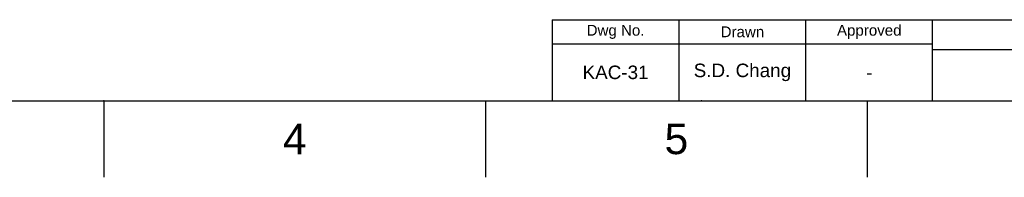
# Model space of a CAD drawing. Header units: millimetres. Extents: x 580 to 2065, y -13 to 1037.
# Tile 2 of 7: x 1106 to 1563, y -13 to 60. Entities that reach past the tile are written whole.
import ezdxf

# ---------------------------------------------------------------- set-up
doc = ezdxf.new("R2010")
doc.units = ezdxf.units.MM
doc.header["$LTSCALE"] = 0.1
doc.layers.add('FORM', color=7, linetype='Continuous')
doc.layers.add('TEXT', color=2, linetype='Continuous')
doc.styles.get("Standard").update_dxf_attribs({"font": 'arial_0.ttf'})

msp = doc.modelspace()

# ---------------------------------------------------------------- linework, layer by layer
for p, q in [((615.21, 22.08), (2029.35, 22.08)), ((1145.51, 22.08), (1145.51, -13.27)), ((1322.28, 22.08), (1322.28, -13.27)), ((1499.05, 22.08), (1499.05, -13.27))]:
    msp.add_line(p, q)
for p in [(1145.51, 22.08), (1422.28, 22.08)]:
    msp.add_point(p)
at = {"layer": 'FORM'}
for p, q in [((1353.1, 59.58), (2029.35, 59.58)), ((1353.1, 59.58), (1353.1, 22.08)), ((1411.85, 59.58), (1411.85, 22.08)), ((1470.6, 22.08), (1470.6, 59.58)), ((1529.35, 22.08), (1529.35, 59.58)), ((1529.35, 48.33), (1353.1, 48.33)), ((1529.35, 45.83), (1879.35, 45.83))]:
    msp.add_line(p, q, dxfattribs=at)
at = {"layer": 'TEXT'}
msp.add_point((1470.6, 48.33), dxfattribs=at)

# ---------------------------------------------------------------- texts
at = {"char_height": 14.14, "attachment_point": 5}
for s, insert in [('4', (1233.9, 4.4)), ('5', (1410.66, 4.4))]:
    msp.add_mtext_dynamic_manual_height_columns(s, width=50, gutter_width=12.5, heights=[0], dxfattribs=dict(at, insert=insert))
at = {"layer": 'TEXT', "attachment_point": 5}
for s, width, insert, char_height in [('Dwg No.', 44.2361, (1382.48, 53.96), 5), ('Drawn', 23.5, (1441.23, 53.96), 5), ('Approved', 23.5, (1499.98, 53.96), 5), ('KAC-31', 23.5, (1382.48, 35.21), 6.25), ('S.D. Chang', 46.4141, (1441.23, 35.21), 6.25), ('-', 23.5, (1499.98, 35.21), 6.25)]:
    msp.add_mtext_dynamic_manual_height_columns(s, width=width, gutter_width=12.5, heights=[0], dxfattribs=dict(at, insert=insert, char_height=char_height))

doc.saveas('drawing.dxf')
